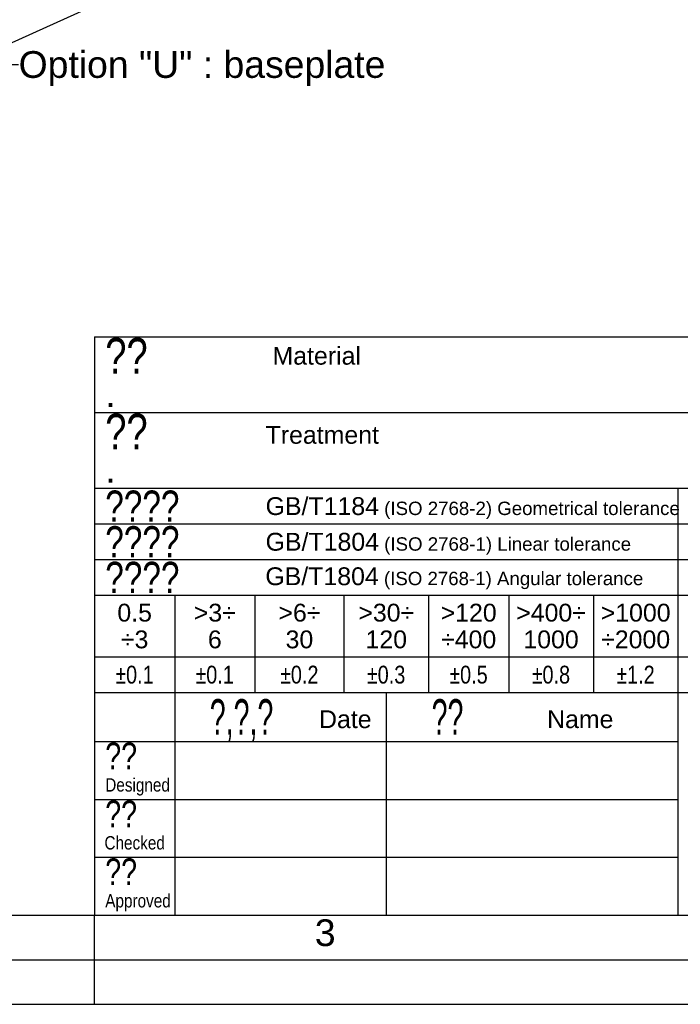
# Model space of a CAD drawing. Header units: millimetres. Extents: x 0 to 420, y 0 to 297.
# Tile 27 of 45: x 227 to 301, y 0 to 111. Entities that reach past the tile are written whole.
import ezdxf

# ---------------------------------------------------------------- set-up
doc = ezdxf.new("R2010")
doc.units = ezdxf.units.MM
doc.header["$LTSCALE"] = 23.1
doc.layers.get('0').update_dxf_attribs({"linetype": 'CONTINUOUS'})
doc.layers.add('DETAIL', color=7, linetype='CONTINUOUS')
doc.styles.get("Standard").update_dxf_attribs({"font": 'arial.ttf'})
doc.styles.add('TEXTSTYLE_1', font='gdt', dxfattribs={"width": 0.8})
doc.styles.add('TEXTSTYLE_10', font='arialn.ttf')
doc.styles.add('TEXTSTYLE_2', font='arial.ttf')
doc.styles.add('TEXTSTYLE_3', font='arial.ttf')
doc.styles.add('TEXTSTYLE_5', font='txt', dxfattribs={"width": 0.8})
doc.styles.add('TEXTSTYLE_6', font='txt', dxfattribs={"width": 0.6})
doc.styles.add('TEXTSTYLE_9', font='arialn.ttf')
doc.dimstyles.get("Standard").update_dxf_attribs({"dimtxt": 3, "dimasz": 3, "dimexe": 0.18, "dimexo": 0.0625, "dimgap": 0.09, "dimtad": 1, "dimdec": 3, "dimdsep": 46, "dimtxsty": 'STANDARD', "dimblk": '_FILLED', "dimblk1": '_FILLED', "dimblk2": '_FILLED', "dimcen": 0.09, "dimadec": 0, "dimazin": 0, "dimtol": 1, "dimtp": 0.001, "dimtm": 0.001, "dimtfac": 1, "dimtdec": 3, "dimtofl": 0, "dimtmove": 0, "dimatfit": 3, "dimldrblk": '_FILLED', "dimfxl": 1, "dimtolj": 1, "dimarcsym": 0})

# ---------------------------------------------------------------- blocks, each defined once
blk = doc.blocks.new('_FILLED')
at = {"color": 0, "linetype": 'BYBLOCK'}
blk.add_solid([(0, 0), (-1, 0.2), (-1, -0.2)], dxfattribs=at)

msp = doc.modelspace()

# ---------------------------------------------------------------- linework, layer by layer
at = {"color": 2, "linetype": 'CONTINUOUS'}
for p, q in [((235, 74.91189), (410, 74.91189)), ((235, 74.91189), (235, 9.99989)), ((235, 66.41189), (310, 66.41189)), ((235, 57.91189), (410, 57.91189)), ((300.5, 57.91189), (300.5, 9.99989)), ((235, 53.91189), (310, 53.91189)), ((235, 49.91189), (310, 49.91189)), ((235, 45.91189), (341, 45.91189)), ((244, 45.91189), (244, 9.99989)), ((253, 45.91189), (253, 34.99989)), ((263, 45.91189), (263, 34.99989)), ((272.5, 45.91189), (272.5, 34.99989)), ((281.5, 45.91189), (281.5, 34.99989)), ((291, 45.91189), (291, 34.99989)), ((235, 38.99989), (310, 38.99989)), ((235, 34.99989), (410, 34.99989)), ((267.75, 34.99989), (267.75, 9.99989)), ((235, 29.49989), (300.5, 29.49989)), ((235, 22.99989), (300.5, 22.99989)), ((235, 16.49989), (300.5, 16.49989)), ((235, 0), (235, 10)), ((235, 9.99989), (410, 9.99989)), ((20, 5), (415, 5)), ((0, 0), (232.75, 0)), ((237.25, 0), (420, 0))]:
    msp.add_line(p, q, dxfattribs=at)
at = {"color": 7, "linetype": 'CONTINUOUS'}
for p, q in [((25, 10), (410, 10)), ((232.75, 0), (237.25, 0))]:
    msp.add_line(p, q, dxfattribs=at)

# ---------------------------------------------------------------- texts
at = {"color": 2, "linetype": 'CONTINUOUS', "attachment_point": 1, "line_spacing_factor": 0.9}
for s, insert, char_height, width, style in [('GB/T1804\\H1.5; (ISO 2768-1) Angular tolerance', (254.17258, 49.04173), 2, 42.3921933, 'TEXTSTYLE_3'), ('3', (259.729, 9.53753), 3, 2.330855, 'TEXTSTYLE_2')]:
    msp.add_mtext(s, dxfattribs=dict(at, insert=insert, char_height=char_height, width=width, style=style))
at = {"layer": 'DETAIL', "color": 2, "linetype": 'CONTINUOUS', "insert": (226.47291, 106.97489), "char_height": 3, "width": 41.1301115, "attachment_point": 1, "line_spacing_factor": 0.9}
msp.add_mtext('Option "U" : baseplate', dxfattribs=at)
at = {"layer": 'DETAIL', "color": 2, "linetype": 'CONTINUOUS', "line_spacing_factor": 0.9}
for s, insert, char_height, width, attachment_point, style in [('??', (236.2, 74.78689), 4, 6.4, 1, 'TEXTSTYLE_5'), (' Material', (254.2, 73.78689), 2, 10.6914498, 1, 'TEXTSTYLE_3'), ('.', (236.2, 70.03689), 3, 1.1598513, 1, 'TEXTSTYLE_2'), ('??', (236.2, 66.28689), 4, 6.4, 1, 'TEXTSTYLE_5'), ('Treatment', (254.2, 64.91189), 2, 12.7137546, 1, 'TEXTSTYLE_3'), ('.', (236.2, 61.53689), 3, 1.1598513, 1, 'TEXTSTYLE_2'), ('????', (236.2, 57.66189), 3.5, 11.2, 1, 'TEXTSTYLE_5'), ('GB/T1184\\H1.5; (ISO 2768-2) Geometrical tolerance', (254.2, 56.91189), 2, 46.4572491, 1, 'TEXTSTYLE_3'), ('????', (236.2, 53.66189), 3.5, 11.2, 1, 'TEXTSTYLE_5'), ('GB/T1804\\H1.5; (ISO 2768-1) Linear tolerance', (254.2, 52.91189), 2, 40.9981413, 1, 'TEXTSTYLE_3'), ('????', (236.2, 49.66189), 3.5, 11.2, 1, 'TEXTSTYLE_5'), ('0.5\\P÷3', (239.5, 44.95589), 2, 3.8810409, 2, 'TEXTSTYLE_3'), ('>3÷\\P6', (248.5, 44.95589), 2, 4.7137546, 2, 'TEXTSTYLE_3'), ('>6÷\\P30', (258, 44.95589), 2, 4.7137546, 2, 'TEXTSTYLE_3'), ('>30÷\\P120', (267.75, 44.95589), 2, 6.267658, 2, 'TEXTSTYLE_3'), ('>120\\P÷400', (277, 44.95589), 2, 6.2899628, 2, 'TEXTSTYLE_3'), ('>400÷\\P1000', (286.25, 44.95589), 2, 7.8215613, 2, 'TEXTSTYLE_3'), ('>1000\\P÷2000', (295.75, 44.95589), 2, 7.8438662, 2, 'TEXTSTYLE_3'), ('{\\Fgdt;`}\\Farial.ttf;0.1', (239.5, 37.99989), 2, 6.2143742, 2, 'TEXTSTYLE_1'), ('{\\Fgdt;`}\\Farial.ttf;0.1', (248.5, 37.99989), 2, 6.2143742, 2, 'TEXTSTYLE_1'), ('{\\Fgdt;`}\\Farial.ttf;0.2', (258, 37.99989), 2, 6.2143742, 2, 'TEXTSTYLE_1'), ('{\\Fgdt;`}\\Farial.ttf;0.3', (267.75, 37.99989), 2, 6.2143742, 2, 'TEXTSTYLE_1'), ('{\\Fgdt;`}\\Farial.ttf;0.5', (277, 37.99989), 2, 6.2143742, 2, 'TEXTSTYLE_1'), ('{\\Fgdt;`}\\Farial.ttf;0.8', (286.25, 37.99989), 2, 6.2143742, 2, 'TEXTSTYLE_1'), ('{\\Fgdt;`}\\Farial.ttf;1.2', (295.75, 37.99989), 2, 6.2143742, 2, 'TEXTSTYLE_1'), ('?,?,?', (251.5, 34.24989), 4, 12, 2, 'TEXTSTYLE_6'), ('??', (274.625, 34.24989), 4, 4.8, 2, 'TEXTSTYLE_6'), ('Date', (260.2, 32.99989), 2, 5.8959108, 1, 'TEXTSTYLE_3'), ('    Name', (282.7, 32.99989), 2, 10.535316, 1, 'TEXTSTYLE_3'), ('??', (236.2, 29.37489), 3, 4.8, 1, 'TEXTSTYLE_5'), ('Designed', (236.2, 25.37489), 1.5, 7.2705224, 1, 'TEXTSTYLE_9'), ('??', (236.2, 22.87489), 3, 4.8, 1, 'TEXTSTYLE_5'), ('Checked', (239.5, 18.87489), 1.5, 6.7947761, 2, 'TEXTSTYLE_10'), ('??', (236.2, 16.37489), 3, 4.8, 1, 'TEXTSTYLE_5'), ('Approved', (236.2, 12.37489), 1.5, 7.3656716, 1, 'TEXTSTYLE_10')]:
    msp.add_mtext(s, dxfattribs=dict(at, insert=insert, char_height=char_height, width=width, attachment_point=attachment_point, style=style))

# ---------------------------------------------------------------- leaders
at = {"layer": 'DETAIL', "color": 2, "linetype": 'CONTINUOUS'}
msp.add_leader([(300.03881, 141.47489), (220.29034, 105.47489), (226.47291, 105.47489)], dimstyle='STANDARD', override={"dimtad": 0, "dimldrblk": 'DOT'}, dxfattribs=at)

doc.saveas('drawing.dxf')
